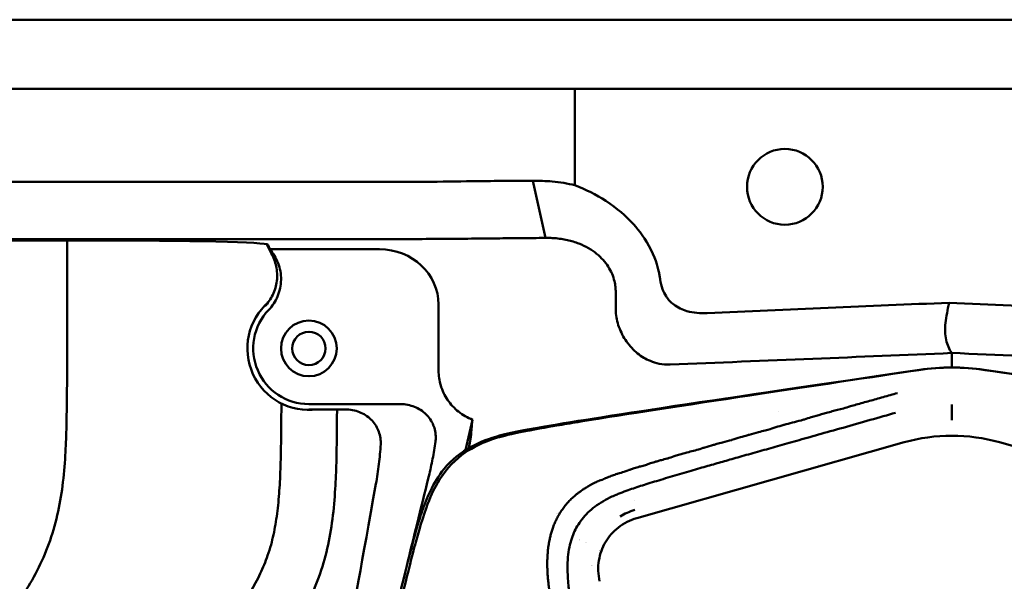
# Model space of a CAD drawing. Header units: millimetres. Extents: x 0 to 4878, y -120 to 1682.
# Tile 100 of 213: x 446 to 535, y 1395 to 1446. Entities that reach past the tile are written whole.
import ezdxf

# ---------------------------------------------------------------- set-up
doc = ezdxf.new("R2010")
doc.units = ezdxf.units.MM
doc.header["$LTSCALE"] = 2
doc.layers.add('Sichtbar (ISO)', color=7, linetype='Continuous', lineweight=50)

msp = doc.modelspace()

# ---------------------------------------------------------------- linework, layer by layer
at = {"layer": 'Sichtbar (ISO)'}
for p, q in [((412.5578, 1445.5136), (647.5578, 1445.5136)), ((478.2532, 1439.3136), (432.9506, 1439.3136)), ((486.971, 1439.3136), (478.2532, 1439.3136)), ((486.971, 1439.3136), (494.1518, 1439.3136)), ((494.1518, 1439.3136), (496.2061, 1439.3136)), ((496.2061, 1439.3136), (563.9094, 1439.3136)), ((496.2061, 1439.3136), (496.2061, 1430.6546)), ((355.0578, 1430.9538), (478.2532, 1430.9538)), ((492.4258, 1431.0595), (493.5446, 1425.9284)), ((478.2532, 1425.823), (392.0895, 1425.823)), ((404.0014, 1425.7127), (452.5726, 1425.7127)), ((450.5828, 1425.7127), (450.5828, 1413.4329)), ((468.5331, 1425.368), (468.9207, 1424.5529)), ((468.6297, 1425.3274), (468.7879, 1424.9064)), ((468.7879, 1424.9064), (478.6526, 1424.9064)), ((499.0828, 1423.5185), (499.0828, 1423.5182)), ((499.8658, 1421.0432), (499.8658, 1419.5404)), ((483.9544, 1414.0243), (483.9544, 1419.9514)), ((523.3328, 1413.7015), (523.3328, 1413.7009)), ((518.3328, 1412.9647), (518.3328, 1412.9659)), ((524.4453, 1411.7997), (524.4452, 1411.7997)), ((469.8328, 1410.4448), (469.8328, 1411.0753)), ((472.3078, 1411.0136), (480.5525, 1411.0136)), ((475.5965, 1410.5422), (472.3078, 1410.5422)), ((474.8328, 1410.5422), (474.8328, 1410.4448)), ((499.0828, 1410.1295), (499.0828, 1410.1284)), ((514.5088, 1410.3106), (514.5088, 1410.3106)), ((487.0076, 1409.6137), (486.3682, 1406.8877)), ((494.0828, 1409.391), (494.0828, 1409.3914)), ((501.7577, 1400.794), (525.7759, 1407.5876)), ((534.3396, 1407.5877), (558.3578, 1400.7939)), ((508.702, 1405.6268), (508.7022, 1405.6268)), ((509.9632, 1405.9842), (509.9637, 1405.9842)), ((518.1108, 1405.6268), (518.1149, 1405.6268)), ((498.6649, 1404.237), (498.6649, 1404.237)), ((497.9948, 1401.8113), (497.995, 1401.8113)), ((501.5773, 1402.3834), (501.5774, 1402.3835)), ((494.5578, 1401.1542), (494.5578, 1401.1542)), ((494.6081, 1401.2405), (494.6081, 1401.2405))]:
    msp.add_line(p, q, dxfattribs=at)
for centre, radius in [((515.0578, 1430.5136), 3.4), ((472.3078, 1416.0136), 2.5), ((472.3078, 1416.0136), 1.5)]:
    msp.add_circle(centre, radius, dxfattribs=at)
for centre, radius, start, end in [((472.3078, 1416.0136), 5.5238, 131.222085, 277.897408), ((472.3078, 1416.0136), 5, 136.241404, 270.000274), ((530.0578, 1394.3002), 20, 81.663573, 98.336427), ((495.0578, 1393.5136), 5.5, 81.00305, 81.003363), ((495.0578, 1393.5136), 5.5, 74.040146, 74.040264), ((495.0578, 1393.5136), 5.5, 67.199031, 67.199162), ((495.0578, 1393.5136), 4, 82.212175, 82.212457), ((495.0578, 1393.5136), 5.5, 52.104438, 52.104808), ((495.0578, 1393.5136), 4, 48.734235, 48.73579), ((495.0578, 1393.5136), 4, 38.353172, 38.354595)]:
    msp.add_arc(centre, radius, start, end, dxfattribs=at)
for centre, major_axis, ratio, start_param, end_param in [((450.9292, 1425.2837), (17.7012, 0.0399), 0.0241342, 0.0090084, 1.4777633), ((478.6027, 1419.9047), (5.3407, 0.3665), 0.9340121, 6.2191739, 7.7806421), ((530.0577, 1409.6381), (0, -5.0534), 0.0000102, 2.7454671, 3.1166638), ((530.0413, 1393.0109), (15.4396, 0), 0.982336, 1.5697382, 1.8507003), ((530.0756, 1393.0205), (15.4298, 0), 0.9823357, 1.2908041, 1.5719565), ((507.0578, 1403.6621), (2, 0), 0.9823361, 2.6145387, 2.6145785)]:
    msp.add_ellipse(centre, major_axis=major_axis, ratio=ratio, start_param=start_param, end_param=end_param, dxfattribs=at)
for points, knots in [([(486.971, 1431.0194), (485.6165, 1430.9975), (484.1923, 1430.9794), (481.2583, 1430.9572), (479.7581, 1430.9532), (478.2532, 1430.953)], [0.00009561, 0.00009561, 0.00009561, 0.00009561, 0.45162503, 0.45162503, 0.90310985, 0.90310985, 0.90310985, 0.90310985]), ([(492.4258, 1431.0598), (491.4838, 1431.0567), (490.5548, 1431.0518), (488.732, 1431.0386), (487.8397, 1431.0303), (486.971, 1431.0194)], [-0.57920059, -0.57920059, -0.57920059, -0.57920059, -0.28967246, -0.28967246, -0.0000981, -0.0000981, -0.0000981, -0.0000981]), ([(494.1518, 1430.9953), (493.8628, 1431.0181), (493.5742, 1431.0351), (492.9985, 1431.0566), (492.7116, 1431.0612), (492.4258, 1431.0598)], [-0.17584917, -0.17584917, -0.17584917, -0.17584917, -0.08790596, -0.08790596, -0.00003752, -0.00003752, -0.00003752, -0.00003752]), ([(496.2061, 1430.6546), (495.871, 1430.736), (495.5331, 1430.8047), (494.8477, 1430.9187), (494.5001, 1430.9634), (494.1518, 1430.9953)], [-0.21029826, -0.21029826, -0.21029826, -0.21029826, -0.10612119, -0.10612119, -0.00000704, -0.00000704, -0.00000704, -0.00000704]), ([(503.7397, 1422.8723), (503.6196, 1423.4192), (503.4035, 1424.1916), (502.3252, 1426.1558), (501.7736, 1426.829), (500.7857, 1427.8824), (500.0256, 1428.5787), (498.1073, 1429.8191), (497.1732, 1430.2841), (496.2061, 1430.6546)], [-1.3447223, -1.3447223, -1.3447223, -1.3447223, -1.0054581, -1.0054581, -0.6879657, -0.6879657, -0.3106898, -0.3106898, -0.0000009, -0.0000009, -0.0000009, -0.0000009]), ([(478.2532, 1425.823), (480.1424, 1425.823), (482.0311, 1425.8286), (485.7138, 1425.8508), (487.5077, 1425.8672), (489.208, 1425.8888)], [0.0000864, 0.0000864, 0.0000864, 0.0000864, 0.5668526, 0.5668526, 1.1336186, 1.1336186, 1.1336186, 1.1336186]), ([(489.208, 1425.8888), (489.8991, 1425.8975), (490.6089, 1425.9052), (492.0574, 1425.9184), (492.796, 1425.9239), (493.5446, 1425.9284)], [0.00010337, 0.00010337, 0.00010337, 0.00010337, 0.23020213, 0.23020213, 0.46026802, 0.46026802, 0.46026802, 0.46026802]), ([(493.5446, 1425.9284), (493.6761, 1425.9305), (493.8094, 1425.93), (494.0784, 1425.9229), (494.2144, 1425.9162), (494.3517, 1425.906)], [0.00000933, 0.00000933, 0.00000933, 0.00000933, 0.046731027, 0.046731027, 0.093450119, 0.093450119, 0.093450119, 0.093450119]), ([(494.3517, 1425.906), (494.7651, 1425.8752), (495.5504, 1425.7564), (496.5725, 1425.443), (497.4499, 1425.0201), (498.1732, 1424.5202), (498.7577, 1423.96), (499.2131, 1423.3611), (499.5519, 1422.7126), (499.699, 1422.2641), (499.7535, 1422.0379)], [0.00000231, 0.00000231, 0.00000231, 0.00000231, 0.125, 0.25, 0.375, 0.5, 0.625, 0.75, 0.875, 0.999999, 0.999999, 0.999999, 0.999999]), ([(468.7879, 1424.9065), (469.1112, 1424.5451), (469.3662, 1424.1281), (469.7252, 1423.1959), (469.8158, 1422.6849), (469.7985, 1421.6564), (469.6908, 1421.1485), (469.3004, 1420.2292), (469.0316, 1419.8214), (468.6965, 1419.4717)], [-0.59933294, -0.59933294, -0.59933294, -0.59933294, -0.45390465, -0.45390465, -0.29964583, -0.29964583, -0.14531159, -0.14531159, -0.00000103, -0.00000103, -0.00000103, -0.00000103]), ([(468.7879, 1424.9065), (468.81, 1424.8476), (468.8321, 1424.7886), (468.8764, 1424.6708), (468.8986, 1424.6118), (468.9207, 1424.5529)], [0.0000083, 0.0000083, 0.0000083, 0.0000083, 0.6753054, 0.6753054, 1.3505685, 1.3505685, 1.3505685, 1.3505685]), ([(468.3497, 1419.7913), (468.6409, 1420.0963), (468.882, 1420.4455), (469.2527, 1421.2199), (469.3754, 1421.6423), (469.4806, 1422.5179), (469.4595, 1422.9654), (469.2777, 1423.8052), (469.1277, 1424.194), (468.9207, 1424.5529)], [-0.51537249, -0.51537249, -0.51537249, -0.51537249, -0.38886069, -0.38886069, -0.25778758, -0.25778758, -0.12429972, -0.12429972, -0.00001932, -0.00001932, -0.00001932, -0.00001932]), ([(499.7535, 1422.0379), (499.792, 1421.8751), (499.8209, 1421.7104), (499.8586, 1421.3777), (499.8673, 1421.2106), (499.8659, 1421.0432)], [0.00003238, 0.00003238, 0.00003238, 0.00003238, 0.05026385, 0.05026385, 0.10050085, 0.10050085, 0.10050085, 0.10050085]), ([(503.8604, 1422.193), (503.8456, 1422.3053), (503.8288, 1422.4173), (503.7904, 1422.6442), (503.7687, 1422.759), (503.7397, 1422.8723)], [-0.06932516, -0.06932516, -0.06932516, -0.06932516, -0.035342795, -0.035342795, -0.000292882, -0.000292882, -0.000292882, -0.000292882]), ([(503.8604, 1422.193), (503.8984, 1421.9021), (503.9644, 1421.6151), (504.1498, 1421.112), (504.257, 1420.8948), (504.5766, 1420.4069), (504.8068, 1420.1606), (505.432, 1419.683), (505.838, 1419.4937), (506.8494, 1419.2004), (507.4722, 1419.1511), (508.0797, 1419.1789)], [-0.58090495, -0.58090495, -0.58090495, -0.58090495, -0.49259451, -0.49259451, -0.41948284, -0.41948284, -0.3169677, -0.3169677, -0.1825668, -0.1825668, -0.00013289, -0.00013289, -0.00013289, -0.00013289]), ([(499.8658, 1419.5404), (499.8658, 1419.5041), (499.8664, 1419.4677), (499.8686, 1419.3952), (499.8703, 1419.3591), (499.8726, 1419.3229)], [0.000001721, 0.000001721, 0.000001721, 0.000001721, 0.010896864, 0.010896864, 0.021767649, 0.021767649, 0.021767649, 0.021767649]), ([(529.8136, 1420.1147), (526.1915, 1419.9641), (522.5668, 1419.8077), (515.3258, 1419.4946), (511.7004, 1419.3376), (508.0797, 1419.1789)], [-2.1745323, -2.1745323, -2.1745323, -2.1745323, -1.0873767, -1.0873767, -0.0001311, -0.0001311, -0.0001311, -0.0001311]), ([(530.0442, 1415.6049), (529.9363, 1415.7781), (529.7348, 1416.1203), (529.5271, 1416.768), (529.4381, 1417.4867), (529.4693, 1418.2907), (529.613, 1419.1664), (529.7387, 1419.7902), (529.8124, 1420.1095)], [0.00038307, 0.00038307, 0.00038307, 0.00038307, 0.16666667, 0.33333333, 0.5, 0.66666667, 0.83333333, 0.99908373, 0.99908373, 0.99908373, 0.99908373]), ([(552.0635, 1419.1391), (548.3561, 1419.3022), (544.646, 1419.4636), (537.2304, 1419.7863), (533.5199, 1419.9479), (529.8136, 1420.1147)], [-2.2270174, -2.2270174, -2.2270174, -2.2270174, -1.1137258, -1.1137258, -0.0002536, -0.0002536, -0.0002536, -0.0002536]), ([(499.8726, 1419.3229), (499.9008, 1418.8537), (499.9985, 1418.3905), (500.3232, 1417.4744), (500.5554, 1417.0297), (501.1269, 1416.2209), (501.4623, 1415.862), (502.184, 1415.2769), (502.5613, 1415.0468), (502.9767, 1414.8991)], [0.00001128, 0.00001128, 0.00001128, 0.00001128, 0.14113706, 0.14113706, 0.2904858, 0.2904858, 0.43978484, 0.43978484, 0.57911825, 0.57911825, 0.57911825, 0.57911825]), ([(504.7512, 1414.573), (509.0277, 1414.7396), (513.301, 1414.9103), (521.7329, 1415.2541), (525.8863, 1415.4269), (530.0442, 1415.6049)], [0.0036591, 0.0036591, 0.0036591, 0.0036591, 1.2878239, 1.2878239, 2.5356781, 2.5356781, 2.5356781, 2.5356781]), ([(530.0442, 1415.6049), (534.1609, 1415.4329), (538.2795, 1415.2635), (546.7117, 1414.9234), (551.0232, 1414.7531), (555.336, 1414.5863)], [-2.5321225, -2.5321225, -2.5321225, -2.5321225, -1.2950046, -1.2950046, -0.000001, -0.000001, -0.000001, -0.000001]), ([(530.0442, 1415.6049), (530.0578, 1415.4519), (530.0578, 1415.2995), (530.0578, 1414.9947), (530.0578, 1414.8423), (530.0576, 1414.6905)], [0.0035396, 0.0035396, 0.0035396, 0.0035396, 2.3116201, 2.3116201, 4.6201028, 4.6201028, 4.6201028, 4.6201028]), ([(469.6514, 1347.1536), (469.6933, 1347.3383), (469.7356, 1347.525), (471.8658, 1356.9216), (474.5511, 1368.6254), (480.6745, 1395.0587), (481.7171, 1399.1952), (482.8461, 1402.4828), (483.4265, 1403.9434), (485.1224, 1406.0217), (485.9309, 1406.6828), (488.516, 1408.0565), (489.981, 1408.3885), (498.0575, 1409.8162), (509.1067, 1411.4437), (527.1581, 1414.0888)], [-25.3538521, -25.3538521, -25.3538521, -25.3538521, -25.273079, -25.273079, -21.3302568, -21.3302568, -14.2017749, -14.2017749, -10.9447154, -10.9447154, -8.7828271, -8.7828271, -5.4732498, -5.4732498, -0.000001, -0.000001, -0.000001, -0.000001]), ([(502.9767, 1414.8991), (503.2104, 1414.767), (503.4813, 1414.6867), (504.0884, 1414.5782), (504.4186, 1414.5592), (504.7512, 1414.573)], [-0.19723853, -0.19723853, -0.19723853, -0.19723853, -0.10803341, -0.10803341, -0.00799509, -0.00799509, -0.00799509, -0.00799509]), ([(533.0158, 1414.0717), (532.0366, 1414.2181), (531.0478, 1414.2917), (529.0681, 1414.2917), (528.08, 1414.2182), (527.1013, 1414.0719)], [0.00000082, 0.00000082, 0.00000082, 0.00000082, 0.29704259, 0.29704259, 0.59389891, 0.59389891, 0.59389891, 0.59389891]), ([(532.9575, 1414.0888), (550.9242, 1411.4561), (561.8757, 1409.8421), (570.1053, 1408.3974), (571.5731, 1408.0646), (574.1587, 1406.7004), (574.9678, 1406.0446), (576.6679, 1403.9812), (577.2501, 1402.5295), (578.384, 1399.2573), (579.4167, 1395.148), (585.0998, 1370.6384), (587.5039, 1360.1731), (589.5118, 1351.3478)], [0.000001, 0.000001, 0.000001, 0.000001, 5.4475866, 5.4475866, 8.8584414, 8.8584414, 11.0839934, 11.0839934, 14.4444599, 14.4444599, 21.911222, 21.911222, 25.8761143, 25.8761143, 25.8761143, 25.8761143]), ([(450.5828, 1413.4329), (450.5828, 1411.8765), (450.5682, 1410.32), (450.5235, 1408.7643), (450.5009, 1407.9791), (450.4707, 1407.1942), (450.4237, 1406.41), (450.3692, 1405.4987), (450.2921, 1404.5884), (450.177, 1403.6827), (450.064, 1402.7949), (449.9145, 1401.9113), (449.7129, 1401.0392), (449.5119, 1400.1696), (449.2593, 1399.3112), (448.9502, 1398.4738), (448.6477, 1397.6542), (448.2912, 1396.8546), (447.8937, 1396.076), (447.5049, 1395.3143), (447.0768, 1394.5728), (446.6212, 1393.8489), (446.0695, 1392.9726), (445.4775, 1392.122), (444.8708, 1391.2823), (444.0567, 1390.1555), (443.2161, 1389.0483), (442.3741, 1387.9422), (441.0727, 1386.2327), (439.7677, 1384.5261), (438.4622, 1382.8198), (437.1523, 1381.1077), (435.8417, 1379.3959), (434.5342, 1377.682), (433.599, 1376.4562), (432.6654, 1375.2293), (431.7523, 1373.9867), (431.0905, 1373.0861), (430.4396, 1372.1774), (429.8353, 1371.2379), (429.4918, 1370.7038), (429.1634, 1370.1597), (428.862, 1369.6008), (428.6051, 1369.1241), (428.3677, 1368.6366), (428.1652, 1368.1347), (427.9785, 1367.6722), (427.8213, 1367.1975), (427.6957, 1366.7149), (427.5621, 1366.2015), (427.4643, 1365.6791), (427.3894, 1365.1539), (427.3024, 1364.5437), (427.2464, 1363.9296), (427.2064, 1363.3146), (427.176, 1362.8458), (427.155, 1362.3765), (427.1398, 1361.907), (427.1265, 1361.4965), (427.1176, 1361.0859), (427.11, 1360.6752), (427.0965, 1359.946), (427.0869, 1359.2167), (427.0838, 1358.4874)], [0, 0, 0, 0, 0.07504599, 0.07504599, 0.07504599, 0.11292292, 0.11292292, 0.11292292, 0.15694532, 0.15694532, 0.15694532, 0.20009904, 0.20009904, 0.20009904, 0.24313014, 0.24313014, 0.24313014, 0.28524424, 0.28524424, 0.28524424, 0.32644481, 0.32644481, 0.32644481, 0.37632687, 0.37632687, 0.37632687, 0.44326295, 0.44326295, 0.44326295, 0.54670974, 0.54670974, 0.54670974, 0.6505088, 0.6505088, 0.6505088, 0.72475204, 0.72475204, 0.72475204, 0.77855695, 0.77855695, 0.77855695, 0.809146, 0.809146, 0.809146, 0.83523166, 0.83523166, 0.83523166, 0.85927362, 0.85927362, 0.85927362, 0.88485306, 0.88485306, 0.88485306, 0.9145683, 0.9145683, 0.9145683, 0.93721924, 0.93721924, 0.93721924, 0.95702441, 0.95702441, 0.95702441, 0.99219253, 0.99219253, 0.99219253, 0.99219253]), ([(469.8758, 1347.1302), (470.7397, 1350.9542), (471.8383, 1355.7721), (474.6713, 1368.1057), (476.2401, 1374.8927), (480.4348, 1392.8781), (481.4243, 1396.9133), (482.9981, 1402.5083), (483.5853, 1403.5263), (484.728, 1405.2899), (485.4412, 1406.045), (487.0284, 1407.1227), (487.947, 1407.6156), (489.719, 1408.143), (490.4092, 1408.3214), (492.7571, 1408.7779), (494.2306, 1409.031), (495.432, 1409.2362), (496.0109, 1409.3332), (500.6876, 1410.0928), (506.105, 1410.9195), (516.7564, 1412.5256), (523.4202, 1413.5219), (527.1013, 1414.0719)], [1.3347292, 1.3347292, 1.3347292, 1.3347292, 1.6937313, 1.6937313, 2.056439, 2.056439, 2.7524524, 2.7524524, 3.8919127, 3.8919127, 5.1641949, 5.1641949, 6.0936505, 6.0936505, 6.4205207, 6.4205207, 6.6575917, 6.6575917, 6.9173987, 6.9173987, 8.3510463, 8.3510463, 9.5536694, 9.5536694, 9.5536694, 9.5536694]), ([(483.9544, 1414.0243), (483.9546, 1413.5742), (484.0189, 1413.1274), (484.2853, 1412.2293), (484.496, 1411.7886), (485.0429, 1410.9916), (485.3729, 1410.6405), (486.1309, 1410.0398), (486.5554, 1409.7957), (487.0076, 1409.6137)], [-0.57157007, -0.57157007, -0.57157007, -0.57157007, -0.43644571, -0.43644571, -0.29029172, -0.29029172, -0.14622455, -0.14622455, -0.00000099, -0.00000099, -0.00000099, -0.00000099]), ([(589.28, 1351.364), (588.8437, 1353.2799), (588.3957, 1355.2406), (586.5884, 1363.1382), (585.1106, 1369.551), (582.9496, 1378.8646), (582.037, 1382.7839), (579.2271, 1394.7428), (578.6214, 1397.1762), (577.4159, 1401.4296), (576.9248, 1402.7789), (575.5967, 1405.0571), (574.8778, 1405.8328), (573.1397, 1407.1487), (572.1141, 1407.5823), (570.6491, 1408.0919), (569.6206, 1408.3645), (566.6511, 1408.8987), (565.9646, 1409.0169), (565.0214, 1409.1789), (564.3632, 1409.2904), (559.8887, 1410.0211), (554.6531, 1410.8225), (543.4513, 1412.5118), (536.6812, 1413.524), (533.0158, 1414.0717)], [1.9729771, 1.9729771, 1.9729771, 1.9729771, 2.3191077, 2.3191077, 3.3683787, 3.3683787, 3.9601124, 3.9601124, 5.2581, 5.2581, 6.7495942, 6.7495942, 8.163472, 8.163472, 9.8795998, 9.8795998, 11.5951622, 11.5951622, 11.944986, 11.944986, 12.684735, 12.684735, 16.4201746, 16.4201746, 19.3278707, 19.3278707, 19.3278707, 19.3278707]), ([(525.1679, 1412.0002), (524.7353, 1411.88), (524.3098, 1411.7624), (523.8907, 1411.6456), (523.6754, 1411.5857), (523.4617, 1411.5259), (523.2504, 1411.467), (523.0505, 1411.4113), (522.8527, 1411.3564), (522.6575, 1411.3028), (522.2561, 1411.1927), (521.8576, 1411.0824), (521.4605, 1410.9687), (521.2848, 1410.9184), (521.1131, 1410.8679), (520.9444, 1410.8178), (520.7319, 1410.7548), (520.5243, 1410.6927), (520.3196, 1410.6328), (519.9525, 1410.5255), (519.6324, 1410.456), (519.3099, 1410.3683), (519.1409, 1410.3224), (518.9718, 1410.2755), (518.804, 1410.2285), (518.6515, 1410.1858), (518.5001, 1410.143), (518.3508, 1410.1009), (518.0374, 1410.0124), (517.7266, 1409.9246), (517.4173, 1409.8336), (517.218, 1409.7749), (517.0196, 1409.7088), (516.8286, 1409.6481), (516.7231, 1409.6146), (516.6199, 1409.5827), (516.5201, 1409.5545), (516.2397, 1409.4753), (515.9863, 1409.4257), (515.7335, 1409.358), (515.4847, 1409.2914), (515.2361, 1409.2213), (514.9915, 1409.1522), (514.9876, 1409.1511), (514.9837, 1409.15), (514.9797, 1409.1488), (514.7314, 1409.0787), (514.4864, 1409.0095), (514.248, 1408.9384), (514.0096, 1408.8674), (513.7973, 1408.7853), (513.5355, 1408.7113), (513.5355, 1408.7113), (513.5354, 1408.7113), (513.5354, 1408.7113)], [0, 0, 0, 0, 0.004807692, 0.004807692, 0.004807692, 0.007278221, 0.007278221, 0.007278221, 0.009615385, 0.009615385, 0.009615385, 0.014423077, 0.014423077, 0.014423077, 0.016550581, 0.016550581, 0.016550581, 0.019230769, 0.019230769, 0.019230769, 0.024038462, 0.024038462, 0.024038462, 0.02655727, 0.02655727, 0.02655727, 0.028846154, 0.028846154, 0.028846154, 0.033653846, 0.033653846, 0.033653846, 0.036750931, 0.036750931, 0.036750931, 0.038461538, 0.038461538, 0.038461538, 0.043269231, 0.043269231, 0.043269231, 0.048001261, 0.048001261, 0.048001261, 0.048076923, 0.048076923, 0.048076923, 0.052884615, 0.052884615, 0.052884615, 0.057692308, 0.057692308, 0.057692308, 0.057692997, 0.057692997, 0.057692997, 0.057692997]), ([(478.7549, 1407.4155), (478.7571, 1407.4578), (478.7588, 1407.4996), (478.7593, 1407.5405), (478.764, 1407.9031), (478.6806, 1408.3302), (478.3973, 1409.0083), (478.1439, 1409.3763), (477.5996, 1409.9064), (477.2083, 1410.1575), (476.4747, 1410.4521), (475.9996, 1410.5422), (475.5965, 1410.5422)], [1.8258946, 1.8258946, 1.8258946, 1.8258946, 1.83817574, 1.83817574, 1.83817574, 1.94696117, 1.94696117, 2.05866012, 2.05866012, 2.17490139, 2.17490139, 2.2958071, 2.2958071, 2.2958071, 2.2958071]), ([(480.5525, 1411.0136), (480.9533, 1411.0136), (481.4258, 1410.9237), (482.1559, 1410.6299), (482.5457, 1410.379), (483.0885, 1409.8494), (483.3412, 1409.4812), (483.6243, 1408.8027), (483.7077, 1408.375), (483.7032, 1408.0119), (483.7018, 1407.8989), (483.6917, 1407.7798), (483.6767, 1407.659)], [1.37744321, 1.37744321, 1.37744321, 1.37744321, 1.49768618, 1.49768618, 1.61356204, 1.61356204, 1.725199, 1.725199, 1.83413476, 1.83413476, 1.83413476, 1.86804482, 1.86804482, 1.86804482, 1.86804482]), ([(530.0578, 1410.9883), (530.0578, 1410.9037), (530.0579, 1410.8027), (530.058, 1410.7119), (530.0582, 1410.6212), (530.0582, 1410.5404), (530.0581, 1410.4762), (530.058, 1410.4121), (530.0578, 1410.3676), (530.0578, 1410.3507)], [0, 0, 0, 0, 0.33333333, 0.33333333, 0.33333333, 0.66666667, 0.66666667, 0.66666667, 0.99999999, 0.99999999, 0.99999999, 0.99999999]), ([(446.3328, 1355.0136), (446.3328, 1356.3325), (446.345, 1357.652), (446.389, 1358.97), (446.4117, 1359.6498), (446.4429, 1360.3292), (446.4943, 1361.0077), (446.588, 1362.2463), (446.7491, 1363.4819), (447.0442, 1364.6884), (447.2024, 1365.3355), (447.3992, 1365.9742), (447.6344, 1366.5975), (448.0801, 1367.7789), (448.6638, 1368.9051), (449.3149, 1369.9883), (449.6718, 1370.582), (450.049, 1371.1627), (450.4378, 1371.7358), (450.8525, 1372.3469), (451.2806, 1372.9493), (451.7161, 1373.5461), (452.2157, 1374.2308), (452.7252, 1374.9083), (453.2361, 1375.5847), (455.3683, 1378.4077), (457.5253, 1381.2117), (459.6755, 1384.0213), (460.7894, 1385.4768), (461.9015, 1386.9338), (463.0086, 1388.3939), (463.3676, 1388.8674), (463.7261, 1389.3412), (464.082, 1389.8173), (464.3491, 1390.1745), (464.6147, 1390.5329), (464.8773, 1390.8932), (465.2883, 1391.4569), (465.6919, 1392.0252), (466.0809, 1392.6043), (466.7702, 1393.6305), (467.4134, 1394.6905), (467.9403, 1395.8079), (468.1882, 1396.3334), (468.4103, 1396.8716), (468.6011, 1397.4203), (468.7133, 1397.7428), (468.8146, 1398.0689), (468.9055, 1398.3979), (469.0697, 1398.993), (469.1995, 1399.5976), (469.3039, 1400.2061), (469.4162, 1400.8602), (469.4992, 1401.5189), (469.5635, 1402.1793), (469.6328, 1402.8902), (469.6804, 1403.6031), (469.7149, 1404.3165), (469.7526, 1405.0975), (469.7746, 1405.8791), (469.7915, 1406.6608), (469.8188, 1407.9219), (469.8328, 1409.1834), (469.8328, 1410.4448)], [0, 0, 0, 0, 0.0635995, 0.0635995, 0.0635995, 0.0964043, 0.0964043, 0.0964043, 0.1562837, 0.1562837, 0.1562837, 0.1883996, 0.1883996, 0.1883996, 0.249265, 0.249265, 0.249265, 0.2826229, 0.2826229, 0.2826229, 0.3181967, 0.3181967, 0.3181967, 0.3590107, 0.3590107, 0.3590107, 0.5293564, 0.5293564, 0.5293564, 0.6176027, 0.6176027, 0.6176027, 0.6462194, 0.6462194, 0.6462194, 0.6676879, 0.6676879, 0.6676879, 0.7012806, 0.7012806, 0.7012806, 0.7608135, 0.7608135, 0.7608135, 0.7888142, 0.7888142, 0.7888142, 0.8052717, 0.8052717, 0.8052717, 0.8350382, 0.8350382, 0.8350382, 0.8670329, 0.8670329, 0.8670329, 0.9014725, 0.9014725, 0.9014725, 0.9391743, 0.9391743, 0.9391743, 1, 1, 1, 1]), ([(474.8328, 1410.4448), (474.8328, 1408.8885), (474.8182, 1407.332), (474.7735, 1405.7763), (474.7509, 1404.9911), (474.7207, 1404.2061), (474.6737, 1403.422), (474.6192, 1402.5106), (474.5421, 1401.6004), (474.427, 1400.6947), (474.314, 1399.8068), (474.1645, 1398.9233), (473.9629, 1398.0512), (473.7619, 1397.1815), (473.5093, 1396.3232), (473.2002, 1395.4857), (472.8977, 1394.6661), (472.5412, 1393.8665), (472.1437, 1393.0879), (471.7549, 1392.3263), (471.3268, 1391.5848), (470.8712, 1390.8609), (470.3195, 1389.9845), (469.7275, 1389.134), (469.1208, 1388.2943), (468.3067, 1387.1675), (467.4661, 1386.0602), (466.6241, 1384.9541), (465.3227, 1383.2447), (464.0177, 1381.5381), (462.7122, 1379.8318), (461.4023, 1378.1196), (460.0917, 1376.4078), (458.7842, 1374.694), (457.849, 1373.4681), (456.9154, 1372.2412), (456.0023, 1370.9986), (455.3405, 1370.0981), (454.6896, 1369.1893), (454.0853, 1368.2498), (453.7418, 1367.7157), (453.4134, 1367.1717), (453.112, 1366.6127), (452.8551, 1366.1361), (452.6177, 1365.6485), (452.4152, 1365.1467), (452.2285, 1364.6841), (452.0713, 1364.2094), (451.9457, 1363.7268), (451.8121, 1363.2134), (451.7143, 1362.6911), (451.6394, 1362.1658), (451.5524, 1361.5556), (451.4964, 1360.9415), (451.4564, 1360.3266), (451.426, 1359.8578), (451.405, 1359.3885), (451.3898, 1358.919), (451.3765, 1358.5085), (451.3676, 1358.0978), (451.36, 1357.6871), (451.3435, 1356.796), (451.3328, 1355.9048), (451.3328, 1355.0136)], [0, 0, 0, 0, 0.075046, 0.075046, 0.075046, 0.1129229, 0.1129229, 0.1129229, 0.1569453, 0.1569453, 0.1569453, 0.200099, 0.200099, 0.200099, 0.2431301, 0.2431301, 0.2431301, 0.2852442, 0.2852442, 0.2852442, 0.3264448, 0.3264448, 0.3264448, 0.3763269, 0.3763269, 0.3763269, 0.443263, 0.443263, 0.443263, 0.5467097, 0.5467097, 0.5467097, 0.6505088, 0.6505088, 0.6505088, 0.724752, 0.724752, 0.724752, 0.7785569, 0.7785569, 0.7785569, 0.809146, 0.809146, 0.809146, 0.8352317, 0.8352317, 0.8352317, 0.8592736, 0.8592736, 0.8592736, 0.8848531, 0.8848531, 0.8848531, 0.9145683, 0.9145683, 0.9145683, 0.9372192, 0.9372192, 0.9372192, 0.9570244, 0.9570244, 0.9570244, 1, 1, 1, 1]), ([(525.0024, 1410.2425), (524.2771, 1410.0349), (522.7738, 1409.6063), (520.2262, 1408.8781), (518.0286, 1408.2674), (516.0841, 1407.712), (514.3743, 1407.241), (512.814, 1406.7844), (511.1604, 1406.3352), (509.7708, 1405.925), (508.5002, 1405.5717), (507.0692, 1405.163), (505.3908, 1404.6699), (503.691, 1404.1629), (502.2384, 1403.72), (501.1233, 1403.34), (500.5061, 1403.1156), (500.2778, 1403.0275)], [0, 0, 0, 0, 0.01818182, 0.03636364, 0.05454545, 0.07272727, 0.09090909, 0.10909091, 0.12727273, 0.14545455, 0.16363636, 0.18181818, 0.2, 0.21818182, 0.23636364, 0.25454545, 0.26608474, 0.26608474, 0.26608474, 0.26608474]), ([(530.0578, 1409.5649), (530.0578, 1409.6268), (530.0577, 1409.689), (530.0577, 1409.7427), (530.0577, 1409.7964), (530.0577, 1409.842), (530.0577, 1409.8778), (530.0577, 1409.9135), (530.0578, 1409.9386), (530.0578, 1409.9507)], [0, 0, 0, 0, 0.3333333, 0.3333333, 0.3333333, 0.6666667, 0.6666667, 0.6666667, 1, 1, 1, 1]), ([(530.0578, 1409.9507), (530.0578, 1410.0174), (530.0578, 1410.084), (530.0578, 1410.2174), (530.0578, 1410.284), (530.0578, 1410.3507)], [-0.20992358, -0.20992358, -0.20992358, -0.20992358, -0.10496272, -0.10496272, -0.00000186, -0.00000186, -0.00000186, -0.00000186]), ([(486.8845, 1408.3363), (486.8844, 1408.4613), (486.8952, 1408.6337), (486.9361, 1409.0587), (486.967, 1409.3166), (487.0076, 1409.6137)], [-0.66779481, -0.66779481, -0.66779481, -0.66779481, -0.33662077, -0.33662077, -0.0000011, -0.0000011, -0.0000011, -0.0000011]), ([(486.6612, 1407.0644), (486.7273, 1407.3868), (486.7804, 1407.6592), (486.862, 1408.1145), (486.8846, 1408.2727), (486.8845, 1408.3362)], [-0.3138284, -0.3138284, -0.3138284, -0.3138284, -0.16828223, -0.16828223, -0.00004981, -0.00004981, -0.00004981, -0.00004981]), ([(513.5354, 1408.7113), (513.4611, 1408.6903), (513.3828, 1408.6699), (513.3023, 1408.6498), (513.0993, 1408.599), (512.8823, 1408.5497), (512.6799, 1408.4951), (512.3973, 1408.4189), (512.1204, 1408.3405), (511.8546, 1408.2653), (511.8121, 1408.2532), (511.7696, 1408.2412), (511.7273, 1408.2292), (511.5046, 1408.1661), (511.284, 1408.1031), (511.0676, 1408.0386), (510.81, 1407.9619), (510.5772, 1407.874), (510.309, 1407.7978), (510.3089, 1407.7978), (510.3087, 1407.7977), (510.3085, 1407.7977)], [0.057692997, 0.057692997, 0.057692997, 0.057692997, 0.059057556, 0.059057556, 0.059057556, 0.0625, 0.0625, 0.0625, 0.067307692, 0.067307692, 0.067307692, 0.068076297, 0.068076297, 0.068076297, 0.072115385, 0.072115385, 0.072115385, 0.076923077, 0.076923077, 0.076923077, 0.076926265, 0.076926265, 0.076926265, 0.076926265]), ([(478.3306, 1403.8466), (478.4374, 1404.4376), (478.5265, 1405.0318), (478.668, 1406.2222), (478.7206, 1406.8183), (478.7549, 1407.4155)], [0.0000029, 0.0000029, 0.0000029, 0.0000029, 0.18019556, 0.18019556, 0.35966356, 0.35966356, 0.35966356, 0.35966356]), ([(483.6767, 1407.659), (483.6048, 1407.1388), (483.5192, 1406.6207), (483.3205, 1405.5873), (483.2075, 1405.0723), (483.0811, 1404.5605)], [0.0000022, 0.0000022, 0.0000022, 0.0000022, 0.15754191, 0.15754191, 0.31569206, 0.31569206, 0.31569206, 0.31569206]), ([(510.3085, 1407.7977), (510.301, 1407.7956), (510.2935, 1407.7934), (510.286, 1407.7913), (510.0236, 1407.718), (509.7294, 1407.6552), (509.459, 1407.5819), (509.2837, 1407.5344), (509.1104, 1407.4859), (508.9413, 1407.438), (508.842, 1407.4099), (508.7441, 1407.382), (508.6482, 1407.3547), (508.389, 1407.2807), (508.1324, 1407.2074), (507.8801, 1407.1316), (507.8217, 1407.1141), (507.7641, 1407.0958), (507.7071, 1407.0772), (507.5183, 1407.0155), (507.336, 1406.9505), (507.1505, 1406.8972)], [0.076926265, 0.076926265, 0.076926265, 0.076926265, 0.07706041, 0.07706041, 0.07706041, 0.081730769, 0.081730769, 0.081730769, 0.084759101, 0.084759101, 0.084759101, 0.086538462, 0.086538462, 0.086538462, 0.091346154, 0.091346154, 0.091346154, 0.092460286, 0.092460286, 0.092460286, 0.096153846, 0.096153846, 0.096153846, 0.096153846]), ([(507.1505, 1406.8972), (506.9544, 1406.8409), (506.7546, 1406.7977), (506.5616, 1406.7494), (506.517, 1406.7383), (506.4727, 1406.7268), (506.429, 1406.7149), (506.196, 1406.6514), (505.966, 1406.5849), (505.7488, 1406.5219), (505.6666, 1406.498), (505.5849, 1406.4743), (505.5035, 1406.4505), (505.3696, 1406.4112), (505.2368, 1406.3717), (505.105, 1406.331), (504.9085, 1406.2704), (504.7192, 1406.1965), (504.5417, 1406.1418), (504.5279, 1406.1375), (504.514, 1406.1333), (504.5003, 1406.1293), (504.311, 1406.0736), (504.1358, 1406.0431), (503.9664, 1405.9965), (503.8576, 1405.9666), (503.7492, 1405.9352), (503.6429, 1405.9039), (503.5838, 1405.8864), (503.5253, 1405.869), (503.4676, 1405.8517), (503.3062, 1405.8035), (503.148, 1405.756), (502.9955, 1405.7066), (502.9377, 1405.6878), (502.8829, 1405.6675), (502.8283, 1405.6468), (502.739, 1405.613), (502.6499, 1405.5781), (502.5478, 1405.5469), (502.4042, 1405.503), (502.2348, 1405.4666), (502.0787, 1405.4246), (502.0558, 1405.4185), (502.0332, 1405.4122), (502.0111, 1405.4058), (501.8375, 1405.3555), (501.669, 1405.3029), (501.5117, 1405.2531), (501.4614, 1405.2372), (501.4115, 1405.2214), (501.362, 1405.2055), (501.2566, 1405.1718), (501.1533, 1405.138), (501.0534, 1405.1037), (500.9207, 1405.0581), (500.8116, 1405.0068), (500.671, 1404.9573), (500.6559, 1404.952), (500.6404, 1404.9467), (500.6245, 1404.9414), (500.6225, 1404.9407), (500.6204, 1404.9401), (500.6183, 1404.9394)], [0.096153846, 0.096153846, 0.096153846, 0.096153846, 0.100059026, 0.100059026, 0.100059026, 0.100961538, 0.100961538, 0.100961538, 0.105769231, 0.105769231, 0.105769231, 0.107586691, 0.107586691, 0.107586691, 0.110576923, 0.110576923, 0.110576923, 0.115035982, 0.115035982, 0.115035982, 0.115384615, 0.115384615, 0.115384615, 0.120192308, 0.120192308, 0.120192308, 0.123282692, 0.123282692, 0.123282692, 0.125, 0.125, 0.125, 0.129807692, 0.129807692, 0.129807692, 0.131631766, 0.131631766, 0.131631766, 0.134615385, 0.134615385, 0.134615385, 0.138808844, 0.138808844, 0.138808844, 0.139423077, 0.139423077, 0.139423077, 0.144230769, 0.144230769, 0.144230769, 0.145767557, 0.145767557, 0.145767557, 0.149038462, 0.149038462, 0.149038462, 0.153378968, 0.153378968, 0.153378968, 0.153846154, 0.153846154, 0.153846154, 0.153906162, 0.153906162, 0.153906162, 0.153906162]), ([(500.6183, 1404.9394), (500.4554, 1404.8857), (500.2488, 1404.8348), (500.0747, 1404.7783), (500.0466, 1404.7691), (500.0186, 1404.7599), (499.9908, 1404.7507), (499.8449, 1404.7023), (499.7053, 1404.653), (499.5784, 1404.607), (499.5027, 1404.5795), (499.4279, 1404.5521), (499.3544, 1404.5245), (499.2812, 1404.4971), (499.2093, 1404.4695), (499.1391, 1404.4414), (499.0146, 1404.3918), (498.908, 1404.338), (498.791, 1404.2878), (498.7758, 1404.2813), (498.7604, 1404.2748), (498.7448, 1404.2684)], [0.153906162, 0.153906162, 0.153906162, 0.153906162, 0.158653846, 0.158653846, 0.158653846, 0.159422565, 0.159422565, 0.159422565, 0.163461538, 0.163461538, 0.163461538, 0.165871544, 0.165871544, 0.165871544, 0.168269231, 0.168269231, 0.168269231, 0.172515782, 0.172515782, 0.172515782, 0.173066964, 0.173066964, 0.173066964, 0.173066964]), ([(478.3306, 1403.8466), (475.7496, 1389.5906), (475.601, 1388.3906), (471.0779, 1361.8), (469.6109, 1353.2651), (468.5675, 1347.171)], [0.0000026, 0.0000026, 0.0000026, 0.0000026, 4.3463154, 4.3463154, 8.0917632, 8.0917632, 8.0917632, 8.0917632]), ([(497.3193, 1403.5878), (497.2212, 1403.5292), (497.1115, 1403.4686), (497.0107, 1403.4051), (497.0052, 1403.4016), (496.9997, 1403.3982), (496.9943, 1403.3947), (496.8891, 1403.3274), (496.7873, 1403.2576), (496.6886, 1403.1851), (496.6587, 1403.1632), (496.6287, 1403.141), (496.5989, 1403.1188), (496.5305, 1403.0677), (496.4633, 1403.0163), (496.4011, 1402.9665), (496.3305, 1402.9101), (496.2662, 1402.8558), (496.1891, 1402.7888), (496.1686, 1402.771), (496.1473, 1402.7523), (496.1247, 1402.7324), (496.017, 1402.6375), (495.9059, 1402.5346), (495.7943, 1402.4244), (495.7856, 1402.4159), (495.7771, 1402.4074), (495.7686, 1402.3989), (495.6673, 1402.2974), (495.5755, 1402.1974), (495.4861, 1402.0943), (495.4355, 1402.0358), (495.3857, 1401.9764), (495.3366, 1401.916), (495.292, 1401.861), (495.248, 1401.8052), (495.2046, 1401.7488), (495.1137, 1401.6304), (495.0257, 1401.5091), (494.947, 1401.3896), (494.9321, 1401.367), (494.9175, 1401.3445), (494.9032, 1401.322), (494.842, 1401.2255), (494.7858, 1401.1296), (494.7306, 1401.0316), (494.6625, 1400.9108), (494.596, 1400.7867), (494.5346, 1400.6616), (494.5283, 1400.6487), (494.522, 1400.6358), (494.5158, 1400.6229), (494.4615, 1400.5104), (494.411, 1400.3967), (494.3608, 1400.2779), (494.3048, 1400.1453), (494.2495, 1400.0064), (494.2056, 1399.8819), (494.1618, 1399.7573), (494.1292, 1399.6473), (494.095, 1399.5296), (494.0607, 1399.4118), (494.0284, 1399.2919), (493.9983, 1399.1714), (493.9682, 1399.0509), (493.9421, 1398.9325), (493.9157, 1398.8021), (493.8976, 1398.7129), (493.8794, 1398.6182), (493.865, 1398.5362), (493.8584, 1398.4983), (493.8525, 1398.4632), (493.8477, 1398.4326), (493.8325, 1398.3359), (493.8206, 1398.248), (493.8103, 1398.1652), (493.8009, 1398.0907), (493.7919, 1398.014), (493.7832, 1397.935), (493.7822, 1397.9261), (493.7813, 1397.9173), (493.7803, 1397.9084), (493.7708, 1397.82), (493.7631, 1397.734), (493.7558, 1397.6448), (493.7485, 1397.5557), (493.7416, 1397.4634), (493.7366, 1397.3771), (493.736, 1397.3671), (493.7355, 1397.3572), (493.735, 1397.3474), (493.7309, 1397.2722), (493.7282, 1397.2008), (493.7257, 1397.1279), (493.723, 1397.0455), (493.7205, 1396.961), (493.719, 1396.8753), (493.7183, 1396.8315), (493.7177, 1396.7873), (493.7174, 1396.7433), (493.7172, 1396.7013), (493.7171, 1396.6594), (493.7174, 1396.6182), (493.7179, 1396.534), (493.7196, 1396.4526), (493.7219, 1396.3555), (493.7239, 1396.2735), (493.7265, 1396.1805), (493.7302, 1396.0869), (493.7309, 1396.0695), (493.7316, 1396.0521), (493.7324, 1396.0348), (493.7374, 1395.924), (493.7441, 1395.8152), (493.7519, 1395.7008), (493.7598, 1395.5864), (493.769, 1395.4707), (493.7799, 1395.3546), (493.7804, 1395.3497), (493.7809, 1395.3448), (493.7813, 1395.34), (493.792, 1395.2287), (493.8056, 1395.117), (493.8193, 1394.9917), (493.8337, 1394.8609), (493.8483, 1394.7152), (493.8663, 1394.5683), (493.8689, 1394.5467), (493.8717, 1394.525), (493.8745, 1394.5033), (493.8907, 1394.3777), (493.9091, 1394.2505), (493.9286, 1394.1168), (493.9515, 1393.96), (493.9762, 1393.8008), (494.0029, 1393.6399), (494.0057, 1393.6228), (494.0086, 1393.6057), (494.0116, 1393.5885), (494.0364, 1393.4437), (494.065, 1393.2946), (494.0933, 1393.1329), (494.1238, 1392.9591), (494.1542, 1392.7707), (494.1887, 1392.5781), (494.1901, 1392.5702), (494.1916, 1392.5621), (494.193, 1392.5541), (494.2293, 1392.3532), (494.2703, 1392.1482), (494.3137, 1391.9296), (494.3443, 1391.7752), (494.3758, 1391.6189), (494.4083, 1391.4613), (494.4218, 1391.3957), (494.4355, 1391.33), (494.4494, 1391.264), (494.4966, 1391.0392), (494.5492, 1390.8091), (494.6047, 1390.5509), (494.627, 1390.4466), (494.6499, 1390.3378), (494.6733, 1390.2258), (494.7079, 1390.0605), (494.7439, 1389.8882), (494.7816, 1389.7136), (494.8422, 1389.4331), (494.9075, 1389.1464), (494.9749, 1388.8497), (494.9778, 1388.8365), (494.9808, 1388.8233), (494.9838, 1388.8101), (495.0544, 1388.4992), (495.127, 1388.1772), (495.2067, 1387.8352), (495.2465, 1387.6641), (495.2881, 1387.4879), (495.3299, 1387.3113), (495.3717, 1387.1349), (495.4136, 1386.9579), (495.454, 1386.7848), (495.535, 1386.4384), (495.6103, 1386.1076), (495.6925, 1385.7558), (495.7067, 1385.6947), (495.7212, 1385.6329), (495.7359, 1385.5706), (495.8056, 1385.2744), (495.8792, 1384.9662), (495.9529, 1384.6569), (496.0337, 1384.3182), (496.1147, 1383.9782), (496.2041, 1383.6037), (496.2136, 1383.5643), (496.2231, 1383.5245), (496.2327, 1383.4843), (496.3336, 1383.0618), (496.446, 1382.5929), (496.532, 1382.2344), (496.5981, 1381.9593), (496.6486, 1381.7493), (496.6997, 1381.5368), (496.7152, 1381.4724), (496.7308, 1381.4078), (496.7468, 1381.341), (496.8158, 1381.0541), (496.894, 1380.7283), (496.9709, 1380.4095), (497.0365, 1380.1378), (497.1012, 1379.8713), (497.169, 1379.5879), (497.1808, 1379.5387), (497.1927, 1379.489), (497.2047, 1379.4387), (497.2857, 1379.0985), (497.372, 1378.73), (497.445, 1378.4272), (497.4968, 1378.2122), (497.5419, 1378.0304), (497.5864, 1377.8499), (497.6046, 1377.7762), (497.6227, 1377.7027), (497.641, 1377.6273), (497.7045, 1377.3672), (497.7718, 1377.084), (497.8394, 1376.8038), (497.8807, 1376.6326), (497.9221, 1376.461), (497.9635, 1376.2884), (497.9899, 1376.1785), (498.0163, 1376.0681), (498.0427, 1375.9571), (498.1106, 1375.6719), (498.179, 1375.3686), (498.2447, 1375.0964), (498.2659, 1375.0082), (498.2869, 1374.9233), (498.3077, 1374.8402), (498.3509, 1374.6669), (498.3932, 1374.5017), (498.4353, 1374.3315), (498.4975, 1374.0796), (498.5591, 1373.817), (498.6229, 1373.5524), (498.6319, 1373.5153), (498.6408, 1373.4783), (498.6498, 1373.4413), (498.7046, 1373.2138), (498.7592, 1372.9869), (498.8125, 1372.7616), (498.8714, 1372.5126), (498.9231, 1372.2727), (498.9891, 1371.9965), (498.9925, 1371.9822), (498.996, 1371.9678), (498.9994, 1371.9534), (499.0705, 1371.6588), (499.1585, 1371.3216), (499.2397, 1370.9938), (499.2893, 1370.7936), (499.3363, 1370.5968), (499.3836, 1370.3989), (499.4137, 1370.2728), (499.4438, 1370.1462), (499.4748, 1370.0179), (499.5544, 1369.6883), (499.6339, 1369.3585), (499.7105, 1369.0339), (499.7442, 1368.8911), (499.7753, 1368.7534), (499.8074, 1368.6111), (499.8468, 1368.4362), (499.8878, 1368.2544), (499.9374, 1368.0478)], [0.19230769, 0.19230769, 0.19230769, 0.19230769, 0.19686702, 0.19686702, 0.19686702, 0.19711538, 0.19711538, 0.19711538, 0.20192308, 0.20192308, 0.20192308, 0.2033802, 0.2033802, 0.2033802, 0.20673077, 0.20673077, 0.20673077, 0.21053085, 0.21053085, 0.21053085, 0.21153846, 0.21153846, 0.21153846, 0.21634615, 0.21634615, 0.21634615, 0.21671703, 0.21671703, 0.21671703, 0.22115385, 0.22115385, 0.22115385, 0.22366939, 0.22366939, 0.22366939, 0.22596154, 0.22596154, 0.22596154, 0.23076923, 0.23076923, 0.23076923, 0.23167789, 0.23167789, 0.23167789, 0.23557692, 0.23557692, 0.23557692, 0.24038462, 0.24038462, 0.24038462, 0.24088017, 0.24088017, 0.24088017, 0.24519231, 0.24519231, 0.24519231, 0.25, 0.25, 0.25, 0.25480769, 0.25480769, 0.25480769, 0.25961538, 0.25961538, 0.25961538, 0.26442308, 0.26442308, 0.26442308, 0.2677122, 0.2677122, 0.2677122, 0.26923077, 0.26923077, 0.26923077, 0.27403846, 0.27403846, 0.27403846, 0.27836411, 0.27836411, 0.27836411, 0.27884615, 0.27884615, 0.27884615, 0.28365385, 0.28365385, 0.28365385, 0.28846154, 0.28846154, 0.28846154, 0.28901643, 0.28901643, 0.28901643, 0.29326923, 0.29326923, 0.29326923, 0.29807692, 0.29807692, 0.29807692, 0.30053401, 0.30053401, 0.30053401, 0.30288462, 0.30288462, 0.30288462, 0.30769231, 0.30769231, 0.30769231, 0.31174841, 0.31174841, 0.31174841, 0.3125, 0.3125, 0.3125, 0.31730769, 0.31730769, 0.31730769, 0.32211538, 0.32211538, 0.32211538, 0.32231693, 0.32231693, 0.32231693, 0.32692308, 0.32692308, 0.32692308, 0.33173077, 0.33173077, 0.33173077, 0.33243944, 0.33243944, 0.33243944, 0.33653846, 0.33653846, 0.33653846, 0.34134615, 0.34134615, 0.34134615, 0.34185582, 0.34185582, 0.34185582, 0.34615385, 0.34615385, 0.34615385, 0.35076983, 0.35076983, 0.35076983, 0.35096154, 0.35096154, 0.35096154, 0.35576923, 0.35576923, 0.35576923, 0.35916516, 0.35916516, 0.35916516, 0.36057692, 0.36057692, 0.36057692, 0.36538462, 0.36538462, 0.36538462, 0.36732648, 0.36732648, 0.36732648, 0.37019231, 0.37019231, 0.37019231, 0.37479575, 0.37479575, 0.37479575, 0.375, 0.375, 0.375, 0.37980769, 0.37980769, 0.37980769, 0.38221339, 0.38221339, 0.38221339, 0.38461538, 0.38461538, 0.38461538, 0.38942308, 0.38942308, 0.38942308, 0.39025837, 0.39025837, 0.39025837, 0.39423077, 0.39423077, 0.39423077, 0.39858071, 0.39858071, 0.39858071, 0.39903846, 0.39903846, 0.39903846, 0.40384615, 0.40384615, 0.40384615, 0.40753564, 0.40753564, 0.40753564, 0.40865385, 0.40865385, 0.40865385, 0.41346154, 0.41346154, 0.41346154, 0.41755782, 0.41755782, 0.41755782, 0.41826923, 0.41826923, 0.41826923, 0.42307692, 0.42307692, 0.42307692, 0.42649099, 0.42649099, 0.42649099, 0.42788462, 0.42788462, 0.42788462, 0.43269231, 0.43269231, 0.43269231, 0.43562933, 0.43562933, 0.43562933, 0.4375, 0.4375, 0.4375, 0.44230769, 0.44230769, 0.44230769, 0.44386602, 0.44386602, 0.44386602, 0.44711538, 0.44711538, 0.44711538, 0.45192308, 0.45192308, 0.45192308, 0.45259626, 0.45259626, 0.45259626, 0.45673077, 0.45673077, 0.45673077, 0.46130206, 0.46130206, 0.46130206, 0.46153846, 0.46153846, 0.46153846, 0.46634615, 0.46634615, 0.46634615, 0.46928302, 0.46928302, 0.46928302, 0.47115385, 0.47115385, 0.47115385, 0.47596154, 0.47596154, 0.47596154, 0.47807561, 0.47807561, 0.47807561, 0.48067395, 0.48067395, 0.48067395, 0.48067395]), ([(498.7448, 1404.2684), (498.7446, 1404.2683), (498.7443, 1404.2682), (498.744, 1404.2681), (498.6079, 1404.2124), (498.4538, 1404.1626), (498.3215, 1404.107), (498.3121, 1404.1031), (498.3028, 1404.0991), (498.2934, 1404.0951), (498.1713, 1404.0432), (498.0542, 1403.9889), (497.9484, 1403.937), (497.9144, 1403.9203), (497.8807, 1403.9036), (497.8473, 1403.8868), (497.769, 1403.8473), (497.6925, 1403.8074), (497.6185, 1403.7668), (497.5505, 1403.7295), (497.4889, 1403.6915), (497.426, 1403.6528), (497.3912, 1403.6314), (497.3561, 1403.6097), (497.3193, 1403.5878)], [0.173066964, 0.173066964, 0.173066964, 0.173066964, 0.173076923, 0.173076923, 0.173076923, 0.177884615, 0.177884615, 0.177884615, 0.178225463, 0.178225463, 0.178225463, 0.182692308, 0.182692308, 0.182692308, 0.184127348, 0.184127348, 0.184127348, 0.1875, 0.1875, 0.1875, 0.190597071, 0.190597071, 0.190597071, 0.192307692, 0.192307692, 0.192307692, 0.192307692]), ([(500.2778, 1403.0275), (500.1463, 1402.9768), (499.6692, 1402.786), (498.9336, 1402.4348), (498.1664, 1401.9654), (497.5043, 1401.4256), (496.951, 1400.8646), (496.4859, 1400.1996), (496.159, 1399.6228), (495.9153, 1398.97), (495.6945, 1398.1965), (495.5654, 1397.2958), (495.5199, 1396.2709), (495.5736, 1395.1164), (495.7225, 1393.8984), (495.8736, 1393.0217), (495.9513, 1392.6077)], [0.26608474, 0.26608474, 0.26608474, 0.26608474, 0.27272727, 0.29090909, 0.30909091, 0.32727273, 0.34545455, 0.36363636, 0.38181818, 0.4, 0.41818182, 0.43636364, 0.45454545, 0.47272727, 0.49090909, 0.50567716, 0.50567716, 0.50567716, 0.50567716]), ([(501.5876, 1401.5265), (501.102, 1401.364), (500.6512, 1401.1715), (500.2598, 1400.9402), (500.2594, 1400.9399)], [0, 0, 0, 0, 0.16666667, 0.1668729, 0.1668729, 0.1668729, 0.1668729]), ([(498.4214, 1395.1143), (498.2746, 1395.7255), (498.2566, 1396.3689), (498.4515, 1397.5633), (498.6479, 1398.1233), (499.2434, 1399.1315), (499.6413, 1399.5792), (500.5922, 1400.3285), (501.1568, 1400.6241), (501.7577, 1400.7937)], [0.00000401, 0.00000401, 0.00000401, 0.00000401, 0.19178465, 0.19178465, 0.36900423, 0.36900423, 0.54616603, 0.54616603, 0.73306595, 0.73306595, 0.73306595, 0.73306595])]:
    msp.add_open_spline(points, degree=3, knots=knots, dxfattribs=at)
msp.add_open_spline([(481.1739, 1396.8152), (481.6953, 1398.9429), (482.3065, 1401.4225), (483.0811, 1404.5605)], degree=3, dxfattribs=at)

doc.saveas('drawing.dxf')
